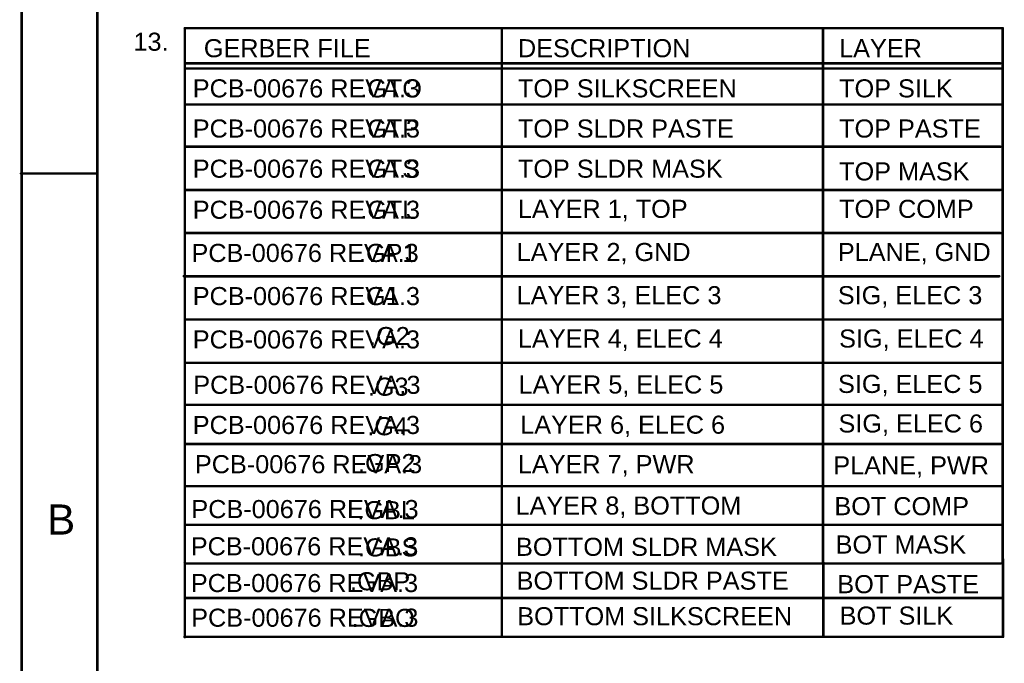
# Model space of a CAD drawing. Header units: inches. Extents: x -6 to 11.2, y -2.2 to 8.3.
# Tile 4 of 256: x -6 to -2.2, y 1.2 to 3.7. Entities that reach past the tile are written whole.
import ezdxf

# ---------------------------------------------------------------- set-up
doc = ezdxf.new("R2010")
doc.units = ezdxf.units.IN
doc.header["$MEASUREMENT"] = 0
doc.layers.add('Frame', color=216, linetype='Continuous')
doc.layers.add('Notes', color=56, linetype='Continuous')
doc.styles.add('Arial', font='txt', dxfattribs={"height": 0.2})

msp = doc.modelspace()

# ---------------------------------------------------------------- linework, layer by layer
at = {"layer": 'Frame'}
for points in [[(-6.0278, -2.1683, 0.00984, 0.00984, 0), (-6.0278, 8.3317, 0.00984, 0.00984, 0)], [(-5.7308, -1.8683, 0.00984, 0.00984, 0), (-5.7308, 8.0317, 0.00984, 0.00984, 0)], [(-6.0308, 3.0817, 0.00984, 0.00984, 0), (-5.7308, 3.0817, 0.00984, 0.00984, 0)]]:
    msp.add_lwpolyline(points, format="xyseb", dxfattribs=at)
for points in [[(-6.0332, 3.0817, 0.00492, 0.00492, 1), (-6.0283, 3.0817, 0.00492, 0.00492, 1)], [(-5.7332, 3.0817, 0.00492, 0.00492, 1), (-5.7283, 3.0817, 0.00492, 0.00492, 1)]]:
    msp.add_lwpolyline(points, format="xyseb", close=True, dxfattribs=at)
at = {"layer": 'Notes'}
for points in [[(-5.3882, 3.6518, 0.00984, 0.00984, 0), (-2.1796, 3.6518, 0.00984, 0.00984, 0)], [(-5.3882, 1.5546, 0.00984, 0.00984, 0), (-5.3882, 3.6518, 0.00984, 0.00984, 0)], [(-4.1442, 1.5596, 0.00984, 0.00984, 0), (-4.1442, 3.6518, 0.00984, 0.00984, 0)], [(-2.8843, 1.5546, 0.00984, 0.00984, 0), (-2.8843, 3.6518, 0.00984, 0.00984, 0)], [(-2.1796, 1.5546, 0.00984, 0.00984, 0), (-2.1796, 3.6518, 0.00984, 0.00984, 0)], [(-5.385, 3.5134, 0.00984, 0.00984, 0), (-2.1882, 3.5134, 0.00984, 0.00984, 0)], [(-5.387, 3.4937, 0.00984, 0.00984, 0), (-2.1882, 3.4937, 0.00984, 0.00984, 0)], [(-5.385, 3.352, 0.00984, 0.00984, 0), (-2.1882, 3.352, 0.00984, 0.00984, 0)], [(-5.387, 3.1866, 0.00984, 0.00984, 0), (-2.1882, 3.1866, 0.00984, 0.00984, 0)], [(-5.387, 3.0173, 0.00984, 0.00984, 0), (-2.1882, 3.0173, 0.00984, 0.00984, 0)], [(-5.387, 2.848, 0.00984, 0.00984, 0), (-2.1882, 2.848, 0.00984, 0.00984, 0)], [(-5.392, 2.6787, 0.00984, 0.00984, 0), (-2.1932, 2.6787, 0.00984, 0.00984, 0)], [(-5.387, 2.5094, 0.00984, 0.00984, 0), (-2.1882, 2.5094, 0.00984, 0.00984, 0)], [(-5.387, 2.3394, 0.00984, 0.00984, 0), (-2.1882, 2.3394, 0.00984, 0.00984, 0)], [(-5.387, 2.1744, 0.00984, 0.00984, 0), (-2.1882, 2.1744, 0.00984, 0.00984, 0)], [(-5.387, 2.0209, 0.00984, 0.00984, 0), (-2.1882, 2.0209, 0.00984, 0.00984, 0)], [(-5.387, 1.8555, 0.00984, 0.00984, 0), (-2.1882, 1.8555, 0.00984, 0.00984, 0)], [(-5.387, 1.704, 0.00984, 0.00984, 0), (-2.1882, 1.704, 0.00984, 0.00984, 0)], [(-5.3878, 1.2634, 0.01, 0.01, 0), (-5.3878, 1.5555, 0.01, 0.01, 0)], [(-5.387, 1.5524, 0.00984, 0.00984, 0), (-2.1882, 1.5524, 0.00984, 0.00984, 0)], [(-4.1445, 1.2654, 0.01, 0.01, 0), (-4.1445, 1.5602, 0.01, 0.01, 0)], [(-2.8839, 1.5567, 0.01, 0.01, 0), (-2.8835, 1.5567, 0.01, 0.01, 0)], [(-2.8835, 1.2677, 0.01, 0.01, 0), (-2.8835, 1.5567, 0.01, 0.01, 0)], [(-2.1783, 1.2646, 0.01, 0.01, 0), (-2.1783, 1.5693, 0.01, 0.01, 0)], [(-5.3878, 1.4173, 0.01, 0.01, 0), (-2.1811, 1.4173, 0.01, 0.01, 0)], [(-5.3894, 1.2642, 0.01, 0.01, 0), (-5.3878, 1.2642, 0.01, 0.01, 0)], [(-5.3866, 1.2646, 0.01, 0.01, 0), (-2.1783, 1.2646, 0.01, 0.01, 0)]]:
    msp.add_lwpolyline(points, format="xyseb", dxfattribs=at)
for points in [[(-5.3907, 3.6518, 0.00492, 0.00492, 1), (-5.3858, 3.6518, 0.00492, 0.00492, 1)], [(-5.3907, 3.6518, 0.00492, 0.00492, 1), (-5.3858, 3.6518, 0.00492, 0.00492, 1)], [(-4.1466, 3.6518, 0.00492, 0.00492, 1), (-4.1417, 3.6518, 0.00492, 0.00492, 1)], [(-2.8868, 3.6518, 0.00492, 0.00492, 1), (-2.8819, 3.6518, 0.00492, 0.00492, 1)], [(-2.182, 3.6518, 0.00492, 0.00492, 1), (-2.1771, 3.6518, 0.00492, 0.00492, 1)], [(-2.182, 3.6518, 0.00492, 0.00492, 1), (-2.1771, 3.6518, 0.00492, 0.00492, 1)], [(-5.3875, 3.5134, 0.00492, 0.00492, 1), (-5.3826, 3.5134, 0.00492, 0.00492, 1)], [(-2.1907, 3.5134, 0.00492, 0.00492, 1), (-2.1857, 3.5134, 0.00492, 0.00492, 1)], [(-5.3895, 3.4937, 0.00492, 0.00492, 1), (-5.3846, 3.4937, 0.00492, 0.00492, 1)], [(-2.1907, 3.4937, 0.00492, 0.00492, 1), (-2.1857, 3.4937, 0.00492, 0.00492, 1)], [(-5.3875, 3.352, 0.00492, 0.00492, 1), (-5.3826, 3.352, 0.00492, 0.00492, 1)], [(-2.1907, 3.352, 0.00492, 0.00492, 1), (-2.1857, 3.352, 0.00492, 0.00492, 1)], [(-5.3895, 3.1866, 0.00492, 0.00492, 1), (-5.3846, 3.1866, 0.00492, 0.00492, 1)], [(-2.1907, 3.1866, 0.00492, 0.00492, 1), (-2.1857, 3.1866, 0.00492, 0.00492, 1)], [(-5.3895, 3.0173, 0.00492, 0.00492, 1), (-5.3846, 3.0173, 0.00492, 0.00492, 1)], [(-2.1907, 3.0173, 0.00492, 0.00492, 1), (-2.1857, 3.0173, 0.00492, 0.00492, 1)], [(-5.3895, 2.848, 0.00492, 0.00492, 1), (-5.3846, 2.848, 0.00492, 0.00492, 1)], [(-2.1907, 2.848, 0.00492, 0.00492, 1), (-2.1857, 2.848, 0.00492, 0.00492, 1)], [(-5.3945, 2.6787, 0.00492, 0.00492, 1), (-5.3896, 2.6787, 0.00492, 0.00492, 1)], [(-2.1957, 2.6787, 0.00492, 0.00492, 1), (-2.1907, 2.6787, 0.00492, 0.00492, 1)], [(-5.3895, 2.5094, 0.00492, 0.00492, 1), (-5.3846, 2.5094, 0.00492, 0.00492, 1)], [(-2.1907, 2.5094, 0.00492, 0.00492, 1), (-2.1857, 2.5094, 0.00492, 0.00492, 1)], [(-5.3895, 2.3394, 0.00492, 0.00492, 1), (-5.3846, 2.3394, 0.00492, 0.00492, 1)], [(-2.1907, 2.3394, 0.00492, 0.00492, 1), (-2.1857, 2.3394, 0.00492, 0.00492, 1)], [(-5.3895, 2.1744, 0.00492, 0.00492, 1), (-5.3846, 2.1744, 0.00492, 0.00492, 1)], [(-2.1907, 2.1744, 0.00492, 0.00492, 1), (-2.1857, 2.1744, 0.00492, 0.00492, 1)], [(-5.3895, 2.0209, 0.00492, 0.00492, 1), (-5.3846, 2.0209, 0.00492, 0.00492, 1)], [(-2.1907, 2.0209, 0.00492, 0.00492, 1), (-2.1857, 2.0209, 0.00492, 0.00492, 1)], [(-5.3895, 1.8555, 0.00492, 0.00492, 1), (-5.3846, 1.8555, 0.00492, 0.00492, 1)], [(-2.1907, 1.8555, 0.00492, 0.00492, 1), (-2.1857, 1.8555, 0.00492, 0.00492, 1)], [(-5.3895, 1.704, 0.00492, 0.00492, 1), (-5.3846, 1.704, 0.00492, 0.00492, 1)], [(-2.1907, 1.704, 0.00492, 0.00492, 1), (-2.1857, 1.704, 0.00492, 0.00492, 1)], [(-5.3907, 1.5546, 0.00492, 0.00492, 1), (-5.3858, 1.5546, 0.00492, 0.00492, 1)], [(-5.3903, 1.5555, 0.005, 0.005, 1), (-5.3853, 1.5555, 0.005, 0.005, 1)], [(-5.3895, 1.5524, 0.00492, 0.00492, 1), (-5.3846, 1.5524, 0.00492, 0.00492, 1)], [(-4.147, 1.5602, 0.005, 0.005, 1), (-4.142, 1.5602, 0.005, 0.005, 1)], [(-4.1466, 1.5596, 0.00492, 0.00492, 1), (-4.1417, 1.5596, 0.00492, 0.00492, 1)], [(-2.8868, 1.5546, 0.00492, 0.00492, 1), (-2.8819, 1.5546, 0.00492, 0.00492, 1)], [(-2.8864, 1.5567, 0.005, 0.005, 1), (-2.8814, 1.5567, 0.005, 0.005, 1)], [(-2.886, 1.5567, 0.005, 0.005, 1), (-2.881, 1.5567, 0.005, 0.005, 1)], [(-2.886, 1.5567, 0.005, 0.005, 1), (-2.881, 1.5567, 0.005, 0.005, 1)], [(-2.1907, 1.5524, 0.00492, 0.00492, 1), (-2.1857, 1.5524, 0.00492, 0.00492, 1)], [(-2.182, 1.5546, 0.00492, 0.00492, 1), (-2.1771, 1.5546, 0.00492, 0.00492, 1)], [(-2.1808, 1.5693, 0.005, 0.005, 1), (-2.1758, 1.5693, 0.005, 0.005, 1)], [(-5.3903, 1.4173, 0.005, 0.005, 1), (-5.3853, 1.4173, 0.005, 0.005, 1)], [(-2.1836, 1.4173, 0.005, 0.005, 1), (-2.1786, 1.4173, 0.005, 0.005, 1)], [(-5.3919, 1.2642, 0.005, 0.005, 1), (-5.3869, 1.2642, 0.005, 0.005, 1)], [(-5.3903, 1.2642, 0.005, 0.005, 1), (-5.3853, 1.2642, 0.005, 0.005, 1)], [(-5.3903, 1.2634, 0.005, 0.005, 1), (-5.3853, 1.2634, 0.005, 0.005, 1)], [(-5.3891, 1.2646, 0.005, 0.005, 1), (-5.3841, 1.2646, 0.005, 0.005, 1)], [(-4.147, 1.2654, 0.005, 0.005, 1), (-4.142, 1.2654, 0.005, 0.005, 1)], [(-2.886, 1.2677, 0.005, 0.005, 1), (-2.881, 1.2677, 0.005, 0.005, 1)], [(-2.1808, 1.2646, 0.005, 0.005, 1), (-2.1758, 1.2646, 0.005, 0.005, 1)], [(-2.1808, 1.2646, 0.005, 0.005, 1), (-2.1758, 1.2646, 0.005, 0.005, 1)]]:
    msp.add_lwpolyline(points, format="xyseb", close=True, dxfattribs=at)

# ---------------------------------------------------------------- texts
at = {"layer": 'Frame', "style": 'Arial'}
msp.add_text('B', height=0.1181, dxfattribs=at).set_placement((-5.9281, 1.6657))
at = {"layer": 'Notes', "style": 'Arial'}
for s, height, p in [('13.', 0.07087, (-5.5894, 3.563)), ('GERBER FILE', 0.070866, (-5.3134, 3.5376)), ('DESCRIPTION', 0.070866, (-4.0812, 3.5376)), ('LAYER', 0.07087, (-2.8213, 3.5376)), ('PCB-00676 REVA.3', 0.070866, (-5.3568, 3.3801)), ('         .GTO', 0.070866, (-4.9473, 3.3801)), ('TOP SILKSCREEN', 0.070866, (-4.0812, 3.3801)), ('TOP SILK', 0.07087, (-2.8213, 3.3801)), ('PCB-00676 REVA.3', 0.070866, (-5.3568, 3.2226)), ('         .GTP', 0.070866, (-4.9473, 3.2226)), ('TOP SLDR PASTE', 0.070866, (-4.0812, 3.2226)), ('TOP PASTE', 0.07087, (-2.8213, 3.2226)), ('PCB-00676 REVA.3', 0.070866, (-5.3568, 3.0651)), ('         .GTS', 0.070866, (-4.9473, 3.0651)), ('TOP SLDR MASK', 0.070866, (-4.0812, 3.0651)), ('TOP MASK', 0.07087, (-2.8213, 3.0545)), ('PCB-00676 REVA.3', 0.070866, (-5.3568, 2.9041)), ('         .GTL', 0.070866, (-4.9473, 2.9041)), ('LAYER 1, TOP', 0.070866, (-4.0812, 2.9077)), ('TOP COMP', 0.07087, (-2.8213, 2.9077)), ('PCB-00676 REVA.3', 0.070866, (-5.3618, 2.7348)), ('         .GP1', 0.070866, (-4.9523, 2.7348)), ('LAYER 2, GND', 0.070866, (-4.0862, 2.7384)), ('PLANE, GND', 0.07087, (-2.8263, 2.7384)), ('PCB-00676 REVA.3', 0.070866, (-5.3568, 2.5655)), ('         .G1', 0.070866, (-4.9523, 2.5655)), ('LAYER 3, ELEC 3', 0.070866, (-4.0862, 2.5691)), ('SIG, ELEC 3', 0.070866, (-2.8263, 2.5691)), ('         .G2', 0.070866, (-4.9126, 2.4087)), ('PCB-00676 REVA.3', 0.070866, (-5.3568, 2.3955)), ('LAYER 4, ELEC 4', 0.070866, (-4.0812, 2.3991)), ('SIG, ELEC 4', 0.070866, (-2.8213, 2.3991)), ('PCB-00676 REVA.3', 0.070866, (-5.3548, 2.2176)), ('         .G3', 0.070866, (-4.9173, 2.2102)), ('LAYER 5, ELEC 5', 0.070866, (-4.0788, 2.2188)), ('SIG, ELEC 5', 0.070866, (-2.8256, 2.2211)), ('PCB-00676 REVA.3', 0.070866, (-5.3568, 2.0601)), ('         .G4', 0.070866, (-4.9197, 2.0551)), ('LAYER 6, ELEC 6', 0.070866, (-4.0721, 2.0613)), ('SIG, ELEC 6', 0.070866, (-2.8237, 2.066)), ('PCB-00676 REVA.3', 0.070866, (-5.3484, 1.9063)), ('         .GP2', 0.070866, (-4.9559, 1.9106)), ('LAYER 7, PWR', 0.070866, (-4.0815, 1.9063)), ('PLANE, PWR', 0.07087, (-2.8441, 1.9016)), ('LAYER 8, BOTTOM', 0.070866, (-4.0906, 1.7441)), ('PCB-00676 REVA.3', 0.070866, (-5.3622, 1.7303)), ('         .GBL', 0.070866, (-4.9583, 1.726)), ('BOT COMP', 0.07087, (-2.8398, 1.7417)), ('BOT MASK', 0.07087, (-2.835, 1.5913)), ('PCB-00676 REVA.3', 0.070866, (-5.3646, 1.5843)), ('         .GBS', 0.070866, (-4.9559, 1.5799)), ('BOTTOM SLDR MASK', 0.070866, (-4.0886, 1.5823)), ('PCB-00676 REVA.3', 0.070866, (-5.3642, 1.4402)), ('         .GBP', 0.070866, (-4.9878, 1.4472)), ('BOTTOM SLDR PASTE', 0.070866, (-4.0862, 1.4496)), ('BOT PASTE', 0.07087, (-2.8283, 1.4358)), ('PCB-00676 REVA.3', 0.070866, (-5.363, 1.3043)), ('         .GBO', 0.070866, (-4.9811, 1.3035)), ('BOTTOM SILKSCREEN', 0.070866, (-4.0839, 1.3102)), ('BOT SILK', 0.07087, (-2.8193, 1.3126))]:
    msp.add_text(s, height=height, dxfattribs=at).set_placement(p)

doc.saveas('drawing.dxf')
